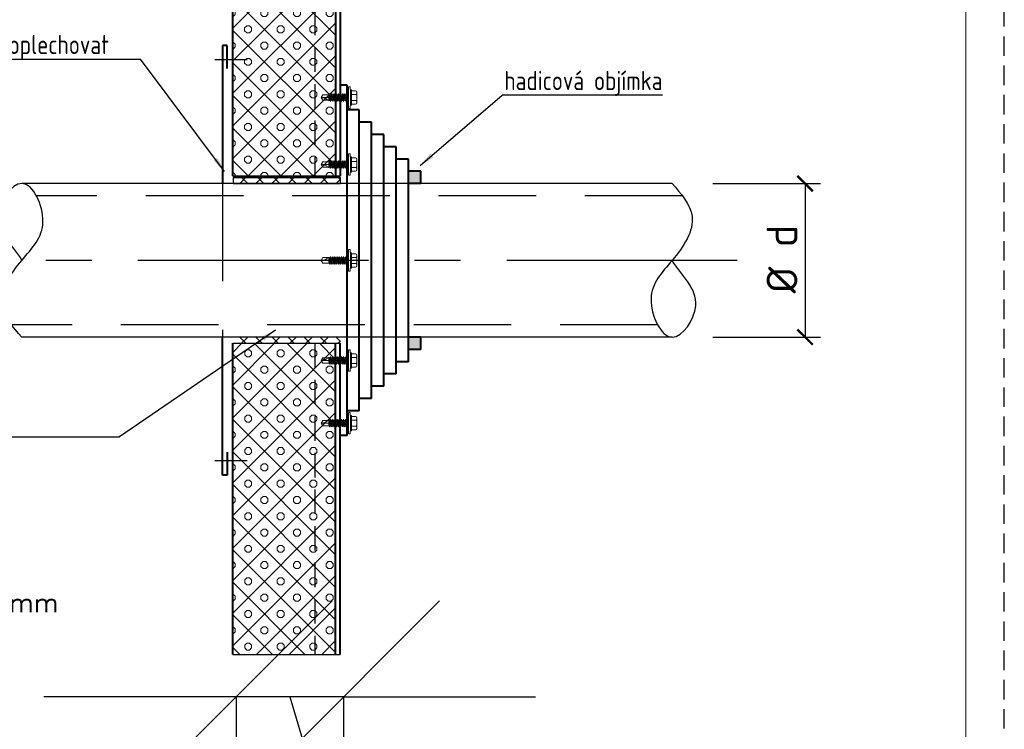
# Model space of a CAD drawing. Header units: millimetres. Extents: x -385852 to 238709, y -99680 to 201840.
# Tile 108 of 176: x 9479 to 10120, y -50658 to -50195. Entities that reach past the tile are written whole.
import ezdxf

# ---------------------------------------------------------------- set-up
doc = ezdxf.new("R2010")
doc.units = ezdxf.units.MM
for name, pattern in [('4', [48, 30, -6, 6, -6]), ('DASHDOT', [25.4, 12.7, -6.35, 0, -6.35]), ('DASHED', [19.05, 12.7, -6.35]), ('HIDDEN2', [4.7625, 3.175, -1.5875])]:
    doc.linetypes.add(name, pattern=pattern)
doc.layers.get('0').update_dxf_attribs({"color": 4})
doc.layers.get('Defpoints').update_dxf_attribs({"color": 8})
doc.layers.add('_____detaily', color=1, linetype='Continuous')
for name, color, linetype, lineweight in [('KING_DET_dimension', 3, 'Continuous', 25), ('KING_DET_drawing frame', 7, 'Continuous', 20), ('KING_DET_fastening', 7, 'Continuous', 25), ('KING_DET_flashing', 40, 'Continuous', 40), ('KING_DET_hatch', 1, 'Continuous', 18), ('KING_DET_panel-sheet', 5, 'Continuous', 40), ('KING_DET_remainder', 253, 'Continuous', 30), ('KING_DET_sealing', 9, 'Continuous', 25), ('KING_DET_text-note', 7, 'Continuous', 25)]:
    doc.layers.add(name, color=color, linetype=linetype, lineweight=lineweight)
doc.layers.add('KING_DET_print frame', color=1, linetype='DASHED', lineweight=30, plot=False)
doc.layers.add('noprint', color=81, linetype='Continuous', plot=False)
doc.styles.get("Standard").update_dxf_attribs({"font": 'isocpeur.ttf', "height": 20})
doc.dimstyles.new('Cadkon', dxfattribs={"dimscale": 50, "dimtxt": 2.5, "dimasz": 2.5, "dimexe": 1.768, "dimexo": 5, "dimgap": 1, "dimtad": 1, "dimdec": 4, "dimrnd": 1, "dimdsep": 46, "dimtxsty": 'Standard', "dimblk1": 'OBLIQUE', "dimblk2": 'OBLIQUE', "dimsah": 1, "dimcen": 0.09, "dimadec": 0, "dimazin": 0, "dimtfac": 1, "dimtdec": 4, "dimtmove": 1, "dimatfit": 0, "dimfxl": 0, "dimtolj": 1, "dimtzin": 0, "dimarcsym": 0})
doc.dimstyles.new('detaily_10', dxfattribs={"dimtxt": 20, "dimasz": 10, "dimexe": 10, "dimexo": 10, "dimgap": 5, "dimtad": 1, "dimdec": 0, "dimtxsty": 'Standard', "dimblk": 'ARCHTICK', "dimcen": 3, "dimazin": 0, "dimtfac": 1, "dimtdec": 0, "dimtmove": 0, "dimatfit": 0, "dimfxl": 0, "dimarcsym": 0})
doc.dimstyles.get("Standard").update_dxf_attribs({"dimtxt": 0.18, "dimasz": 0.18, "dimexe": 0.18, "dimexo": 0.0625, "dimgap": 0.09, "dimtad": 0, "dimtih": 1, "dimtoh": 1, "dimdec": 4, "dimzin": 0, "dimdsep": 46, "dimtxsty": 'Standard', "dimcen": 0.09, "dimadec": 0, "dimazin": 0, "dimtfac": 1, "dimtdec": 4, "dimtofl": 0, "dimtmove": 0, "dimatfit": 3, "dimfxl": 0, "dimtolj": 1, "dimtzin": 0, "dimarcsym": 0})
doc.dimstyles.new('STANDARD$7', dxfattribs={"dimtxt": 2.5, "dimasz": 2.5, "dimexe": 1.8, "dimexo": 5, "dimgap": 0.6, "dimtad": 1, "dimdec": 4, "dimrnd": 1, "dimdsep": 46, "dimtxsty": 'Standard', "dimcen": 2.5, "dimclrd": 3, "dimclre": 3, "dimclrt": 7, "dimadec": 0, "dimazin": 0, "dimtfac": 1, "dimtdec": 4, "dimtix": 1, "dimtmove": 2, "dimatfit": 3, "dimfxl": 0, "dimtolj": 1, "dimtzin": 0, "dimarcsym": 0})

# ---------------------------------------------------------------- blocks, each defined once
blk = doc.blocks.new('TF4-VERT')
at = {"layer": 'KING_DET_hatch'}
h = blk.add_hatch(dxfattribs=at)
h.set_pattern_fill('PLASTY_LEHCENE', color=256, scale=3.75, style=0)
h.set_pattern_definition([(45, (-19823.284, 2517.637), (-10.606602, 10.606602), []), (0, (-19806.383, 2522.605), (10.6066017, 10.6066017), [1.875, -19.338203]), (45, (-19804.508, 2522.605), (-10.606602, 10.606602), [1.875, -13.125]), (90, (-19803.182, 2523.931), (-10.6066017, 10.6066017), [1.875, -19.338203]), (135, (-19803.182, 2525.806), (-10.606602, -10.606602), [1.875, -13.125]), (0, (-19806.383, 2527.132), (10.6066017, 10.6066017), [1.875, -19.338203]), (45, (-19807.709, 2525.806), (-10.606602, 10.606602), [1.875, -13.125]), (90, (-19807.709, 2523.931), (-10.6066017, 10.6066017), [1.875, -19.338203]), (135, (-19806.383, 2522.605), (-10.606602, -10.606602), [1.875, -13.125]), (135, (-19808.82, 2517.637), (-10.606602, -10.606602), [])])
h.paths.add_polyline_path([(-70, -202.65), (-3, -202.65), (-3, 0), (-70, 0)])
at = {"layer": 'KING_DET_panel-sheet'}
for p, q in [((-70, -202.65), (-70, 0)), ((-3, -202.65), (-3, 0)), ((0, -202.65), (0, 0))]:
    blk.add_line(p, q, dxfattribs=at)
at = {"layer": 'KING_DET_remainder'}
blk.add_line((-70, 0), (0, 0), dxfattribs=at)
at = {"layer": 'noprint'}
blk.add_line((-70, -202.65), (0, -202.65), dxfattribs=at)
blk = doc.blocks.new('_OBLIQUE')
at = {"color": 0, "linetype": 'ByBlock'}
blk.add_line((-0.5, -0.5), (0.5, 0.5), dxfattribs=at)
blk = doc.blocks.new('*D143')
at = {"layer": 'Defpoints', "color": 0, "transparency": 16777216}
for p in [(9619.99, -50614.04), (9689.99, -50614.04), (9619.99, -50636.41)]:
    blk.add_point(p, dxfattribs=at)
at = {"layer": 'KING_DET_dimension', "color": 0, "lineweight": -2, "transparency": 16777216}
for p, q in [((9619.99, -50636.41), (9494.99, -50636.41)), ((9619.99, -50636.41), (9619.99, -50724.81)), ((9689.99, -50636.41), (9619.99, -50636.41)), ((9689.99, -50636.41), (9619.99, -50636.41)), ((9654.99, -50636.41), (9760.26, -50987.31)), ((9689.99, -50636.41), (9689.99, -50724.81)), ((9689.99, -50636.41), (9814.99, -50636.41)), ((9760.26, -50987.31), (9916.51, -50987.31))]:
    blk.add_line(p, q, dxfattribs=at)
at = {"layer": 'KING_DET_dimension', "color": 0, "lineweight": -2, "transparency": 16777216, "xscale": 125, "yscale": 125, "zscale": 125}
blk.add_blockref('_OBLIQUE', (9619.99, -50636.41), dxfattribs=at)
at = {"layer": 'KING_DET_dimension', "color": 0, "lineweight": -2, "transparency": 16777216, "xscale": 125, "yscale": 125, "zscale": 125, "rotation": 180}
blk.add_blockref('_OBLIQUE', (9689.99, -50636.41), dxfattribs=at)
at = {"layer": 'KING_DET_dimension', "color": 0, "transparency": 16777216, "insert": (9838.39, -50874.81), "char_height": 125, "attachment_point": 5}
blk.add_mtext('\\A1;D', dxfattribs=at)
blk = doc.blocks.new('_ArchTick')
at = {"color": 0, "linetype": 'ByBlock', "const_width": 0.15}
blk.add_lwpolyline([(-0.5, -0.5), (0.5, 0.5)], dxfattribs=at)
blk = doc.blocks.new('*D144')
at = {"layer": 'Defpoints', "color": 0, "lineweight": 5, "transparency": 16777216}
for p in [(9903.87, -50302.05), (9903.95, -50402.05), (9990.34, -50402.05)]:
    blk.add_point(p, dxfattribs=at)
at = {"layer": 'KING_DET_dimension', "color": 0, "lineweight": -2, "transparency": 16777216}
for p, q in [((9930.34, -50302.05), (10000.34, -50302.05)), ((9990.34, -50302.05), (9990.34, -50402.05)), ((9930.34, -50402.05), (10000.34, -50402.05))]:
    blk.add_line(p, q, dxfattribs=at)
at = {"layer": 'KING_DET_dimension', "color": 0, "lineweight": -2, "transparency": 16777216, "xscale": 10, "yscale": 10, "zscale": 10}
for p, rotation in [((9990.34, -50302.05), 90), ((9990.34, -50402.05), 270)]:
    blk.add_blockref('_ArchTick', p, dxfattribs=dict(at, rotation=rotation))
at = {"layer": 'KING_DET_dimension', "color": 0, "transparency": 16777216, "insert": (9975.33, -50351.15), "char_height": 20, "attachment_point": 5, "rotation": 90}
blk.add_mtext('%%C d', dxfattribs=at)
blk = doc.blocks.new('P03_JT-14')
at = {"layer": '_____detaily', "lineweight": 0}
blk.add_hatch(color=9, dxfattribs=at).paths.add_polyline_path([(-6.5, 1), (6.5, 1), (6.5, 0), (-6.5, 0)])
for p, q in [((-7, 2), (-3.29, 2.36)), ((-7, 1), (-7, 2)), ((-7, 1), (-7, 2)), ((-7, 1), (7, 1)), ((-6.5, 0), (-6.5, 1)), ((-4.96, 2.36), (-4.96, 2.86)), ((5.04, 2.86), (-4.96, 2.86)), ((5.04, 2.36), (-4.96, 2.36)), ((-4.29, 3.15), (-4.29, 5.51)), ((4.37, 2.36), (-4.29, 2.36)), ((3.59, 6.3), (-3.5, 6.3)), ((-1.93, 3.15), (-1.93, 5.51)), ((2.01, 3.23), (2.01, 5.51)), ((2.01, 3.15), (2.01, 5.51)), ((3.37, 2.36), (7, 2)), ((4.37, 3.15), (4.37, 5.51)), ((5.04, 2.36), (5.04, 2.86)), ((7, 1), (7, 2)), ((7, 1), (7, 2)), ((-2.46, -0.84), (2.27, 0)), ((-2.46, -0.84), (-1.76, -0.43)), ((-2.46, -0.84), (-1.76, -1.24)), ((-2.46, -2.24), (2.46, -1.38)), ((-2.46, -2.24), (-1.76, -1.84)), ((-2.46, -2.24), (-1.76, -2.65)), ((-2.46, -3.65), (2.46, -2.78)), ((-2.46, -3.65), (-1.76, -3.25)), ((-2.46, -3.65), (-1.76, -4.06)), ((-2.46, -5.06), (2.46, -4.19)), ((-2.46, -5.06), (-1.76, -4.65)), ((-2.46, -5.06), (-1.76, -5.47)), ((-2.46, -6.47), (2.46, -5.6)), ((-2.46, -6.47), (-1.76, -6.06)), ((-1.76, -0.43), (-1.76, 0)), ((-1.76, -0.43), (-0.03, 0)), ((-1.76, -1.24), (1.76, -0.37)), ((-1.76, -1.84), (1.76, -0.97)), ((-1.76, -1.84), (-1.76, -1.22)), ((-1.76, -2.65), (1.76, -1.78)), ((-1.76, -3.25), (1.76, -2.38)), ((-1.76, -3.25), (-1.76, -2.63)), ((-1.76, -4.06), (1.76, -3.19)), ((-1.76, -4.65), (1.76, -3.79)), ((-1.76, -4.65), (-1.76, -4.04)), ((-1.76, -5.47), (1.76, -4.6)), ((-1.76, -6.06), (1.76, -5.19)), ((-1.76, -6.06), (-1.76, -5.45)), ((-1.76, -6.87), (1.76, -6.01)), ((1.76, -0.37), (2.4, 0)), ((1.76, -0.97), (1.76, -0.37)), ((1.76, -0.97), (2.46, -1.38)), ((1.76, -1.78), (2.46, -1.38)), ((1.76, -2.38), (1.76, -1.78)), ((1.76, -2.38), (2.46, -2.78)), ((1.76, -3.19), (2.46, -2.78)), ((1.76, -3.79), (1.76, -3.19)), ((1.76, -3.79), (2.46, -4.19)), ((1.76, -4.6), (2.46, -4.19)), ((1.76, -5.19), (1.76, -4.6)), ((1.76, -5.19), (2.46, -5.6)), ((1.76, -6.01), (2.46, -5.6)), ((1.76, -6.6), (1.76, -5.98)), ((-2.46, -6.47), (-1.76, -6.87)), ((-2.46, -7.88), (2.46, -7.01)), ((-2.46, -7.88), (-1.76, -7.47)), ((-2.46, -7.88), (-1.76, -8.28)), ((-2.46, -9.28), (2.46, -8.42)), ((-2.46, -9.28), (-1.76, -8.88)), ((-2.46, -9.28), (-1.76, -9.69)), ((-2.46, -10.69), (2.46, -9.82)), ((-2.46, -10.69), (-1.76, -10.29)), ((-2.46, -10.69), (-1.76, -11.1)), ((-2.11, -11.89), (0.74, -11.89)), ((-2.1, -11.89), (-1.76, -11.69)), ((-1.78, -15.66), (-1.78, -11.89)), ((-1.76, -7.47), (1.76, -6.6)), ((-1.76, -7.47), (-1.76, -6.85)), ((-1.76, -8.28), (1.76, -7.41)), ((-1.76, -8.88), (1.76, -8.01)), ((-1.76, -8.88), (-1.76, -8.26)), ((-1.76, -9.69), (1.76, -8.82)), ((-1.76, -10.29), (1.76, -9.42)), ((-1.76, -10.29), (-1.76, -9.67)), ((-1.76, -11.1), (1.76, -10.23)), ((-1.76, -11.69), (1.76, -10.83)), ((-1.76, -11.69), (-1.76, -11.08)), ((-1.27, -11.89), (2.46, -11.23)), ((0.74, -11.89), (1.76, -11.64)), ((1.74, -15.66), (1.74, -11.64)), ((1.76, -6.6), (2.46, -7.01)), ((1.76, -7.41), (2.46, -7.01)), ((1.76, -8.01), (1.76, -7.39)), ((1.76, -8.01), (2.46, -8.42)), ((1.76, -8.82), (2.46, -8.42)), ((1.76, -9.42), (1.76, -8.82)), ((1.76, -9.42), (2.46, -9.82)), ((1.76, -10.23), (2.46, -9.82)), ((1.76, -10.83), (1.76, -10.23)), ((1.76, -10.83), (2.46, -11.23)), ((1.76, -11.64), (2.46, -11.23)), ((-0.02, -16.89), (-1.78, -15.66)), ((1.74, -15.66), (-0.02, -16.89))]:
    blk.add_line(p, q, dxfattribs=at)
at = {"layer": '_____detaily', "linetype": 'DASHDOT', "lineweight": 0}
blk.add_line((-0.02, -16.89), (-0.03, 6.3), dxfattribs=at)
at = {"layer": '_____detaily', "lineweight": 0}
blk.add_lwpolyline([(-6.5, 1), (6.5, 1), (6.5, 0), (-6.5, 0)], close=True, dxfattribs=at)
for centre, start, end in [((-3.5, 5.51), 90.00332, 180.00332), ((-2.71, 5.51), 0.00332, 90.00332), ((-1.14, 5.51), 90.00332, 180.00332), ((1.22, 5.51), 0.00332, 90.00332), ((2.8, 5.51), 90.00332, 180.00332), ((3.59, 5.51), 0.00332, 90.00332)]:
    blk.add_arc(centre, 0.787, start, end, dxfattribs=at)
at = {"layer": '_____detaily', "lineweight": 0, "extrusion": (0, 0, -1)}
for centre, start_param, end_param in [((-5.08, 3.15), 0.936145, 1.313741), ((-2.72, 3.15), 0.936145, 1.313741), ((-1.13, 3.15), 3.700141, 4.077737), ((1.22, 3.15), 0.936145, 1.313741), ((2.8, 3.15), 3.700141, 4.077737), ((5.16, 3.15), 3.700141, 4.077737)]:
    blk.add_ellipse(centre, major_axis=(0.47, 0.638), ratio=1, start_param=start_param, end_param=end_param, dxfattribs=at)
at = {"layer": '_____detaily', "lineweight": 0}
blk.add_open_spline([(-0.02, -16.89), (-0.08, -16.12), (-0.17, -14.76), (-0.9, -13.22), (-1.58, -12.71), (-1.78, -12.56)], degree=3, knots=[0, 0, 0, 0, 2.306624, 4.08853, 4.845954, 4.845954, 4.845954, 4.845954], dxfattribs=at)

msp = doc.modelspace()

# ---------------------------------------------------------------- hatches: boundary and pattern name
at = {"layer": 'KING_DET_hatch'}
h = msp.add_hatch(dxfattribs=at)
h.set_pattern_fill('PLASTY', color=256, scale=3.7, style=0)
h.set_pattern_definition([(45, (-458.147, -73202.516), (-5.2325902, 5.2325902), []), (135, (-458.147, -73202.516), (-5.2325902, -5.2325902), [])])
h.paths.add_polyline_path([(9688.06407, -50298.04817), (9618.15486, -50298.04817), (9618.15486, -50302.04817), (9688.06407, -50302.04817)])
h = msp.add_hatch(dxfattribs=at)
h.set_pattern_fill('PLASTY', color=256, scale=3.7, style=0)
h.set_pattern_definition([(315, (-458.147, -27501.58), (-5.2325902, -5.2325902), []), (225, (-458.147, -27501.58), (-5.2325902, 5.2325902), [])])
h.paths.add_polyline_path([(9688.06407, -50406.04817), (9618.15486, -50406.04817), (9618.15486, -50402.04817), (9688.06407, -50402.04817)])
at = {"layer": 'KING_DET_sealing'}
for points in [[(9740.24262, -50294.04817), (9732.24262, -50294.04817), (9732.24262, -50302.04817), (9740.24262, -50302.04817)], [(9740.24262, -50402.04817), (9732.24262, -50402.04817), (9732.24262, -50410.04817), (9740.24262, -50410.04817)]]:
    msp.add_hatch(color=256, dxfattribs=at).paths.add_polyline_path(points)

# ---------------------------------------------------------------- linework, layer by layer
at = {"layer": 'KING_DET_dimension'}
for p, q in [((9398.33176, -50220.94462), (9557.8626, -50220.94462)), ((9897.6134, -50244.39059), (9793.22565, -50244.39059)), ((9338.88001, -50466.94298), (9544.16371, -50466.94298))]:
    msp.add_line(p, q, dxfattribs=at)
at = {"layer": 'KING_DET_drawing frame', "color": 7}
msp.add_lwpolyline([(9195.00001, -49940), (10095.00001, -49940), (10095.00001, -51375), (9195.00001, -51375)], close=True, dxfattribs=at)
at = {"layer": 'KING_DET_fastening'}
for p, q in [((9627.23089, -50221.43446), (9606.23089, -50221.43446)), ((9627.23089, -50482.66188), (9606.23089, -50482.66188))]:
    msp.add_line(p, q, dxfattribs=at)
at = {"layer": 'KING_DET_flashing', "linetype": 'Continuous'}
for p, q in [((9611.24262, -50212.06656), (9611.24262, -50302.04817)), ((9614.24262, -50212.06656), (9611.24262, -50212.06656)), ((9614.24262, -50227.06656), (9614.24262, -50212.06656)), ((9692.24262, -50238.04817), (9687.77832, -50238.04817)), ((9692.24262, -50466.04817), (9692.24262, -50238.04817)), ((9700.24262, -50254.04817), (9692.24262, -50254.04817)), ((9700.24262, -50450.04817), (9700.24262, -50254.04817)), ((9708.24262, -50262.04817), (9700.24262, -50262.04817)), ((9708.24262, -50442.04817), (9708.24262, -50262.04817)), ((9716.24262, -50270.04817), (9708.24262, -50270.04817)), ((9716.24262, -50434.04817), (9716.24262, -50270.04817)), ((9724.24262, -50278.04817), (9716.24262, -50278.04817)), ((9724.24262, -50426.04817), (9724.24262, -50278.04817)), ((9732.24262, -50286.04817), (9724.24262, -50286.04817)), ((9732.24262, -50418.04817), (9732.24262, -50286.04817)), ((9740.24262, -50294.04817), (9732.24262, -50294.04817)), ((9740.24262, -50302.04817), (9740.24262, -50294.04817)), ((9740.24262, -50302.04817), (9732.24262, -50302.04817)), ((9611.24262, -50492.02977), (9611.24262, -50402.04817)), ((9740.24262, -50402.04817), (9732.24262, -50402.04817)), ((9740.24262, -50410.04817), (9740.24262, -50402.04817)), ((9740.24262, -50410.04817), (9732.24262, -50410.04817)), ((9732.24262, -50418.04817), (9724.24262, -50418.04817)), ((9724.24262, -50426.04817), (9716.24262, -50426.04817)), ((9716.24262, -50434.04817), (9708.24262, -50434.04817)), ((9708.24262, -50442.04817), (9700.24262, -50442.04817)), ((9700.24262, -50450.04817), (9692.24262, -50450.04817)), ((9692.24262, -50466.04817), (9687.82118, -50466.04817)), ((9614.24262, -50477.02977), (9614.24262, -50492.02977)), ((9614.24262, -50492.02977), (9611.24262, -50492.02977))]:
    msp.add_line(p, q, dxfattribs=at)
at = {"layer": 'KING_DET_panel-sheet', "linetype": 'Continuous'}
msp.add_line((9688.06407, -50298.04817), (9618.24262, -50298.04817), dxfattribs=at)
at = {"layer": 'KING_DET_print frame', "color": 1}
msp.add_lwpolyline([(10120.00001, -51400), (10120.00001, -49915), (9070.00001, -49915), (9070.00001, -51400)], close=True, dxfattribs=at)
at = {"layer": 'KING_DET_remainder', "linetype": 'HIDDEN2', "ltscale": 5}
for p, q in [((9671.38495, -50094.35873), (9671.38495, -50297.01022)), ((9671.38495, -50406.07499), (9671.38495, -50608.72648))]:
    msp.add_line(p, q, dxfattribs=at)
at = {"layer": 'KING_DET_remainder'}
for p, q in [((9692.24262, -50302.04817), (9480.59278, -50302.04817)), ((9903.86576, -50302.04817), (9740.24262, -50302.04817)), ((9692.24262, -50402.04817), (9480.59278, -50402.04817)), ((9903.86576, -50402.04817), (9740.24262, -50402.04817))]:
    msp.add_line(p, q, dxfattribs=at)
at = {"layer": 'KING_DET_remainder', "linetype": 'DASHED', "ltscale": 5}
for p, q in [((9611.24262, -50302.04817), (9611.24262, -50402.04817)), ((9740.24262, -50302.04817), (9692.24262, -50302.04817)), ((9910.51531, -50310.04817), (9490.09592, -50310.04817)), ((9894.36262, -50394.04817), (9473.94323, -50394.04817)), ((9740.24262, -50402.04817), (9692.24262, -50402.04817))]:
    msp.add_line(p, q, dxfattribs=at)
at = {"layer": 'KING_DET_remainder', "linetype": '4', "ltscale": 5}
msp.add_line((9946.19306, -50352.04817), (9480.59278, -50352.04817), dxfattribs=at)
at = {"layer": 'KING_DET_remainder'}
for points, start_tangent, end_tangent in [([(9480.59278, -50402.04817), (9467.69765, -50380.88867), (9480.59278, -50352.04817), (9494.34378, -50326.7775), (9480.59278, -50302.04817), (9465.27522, -50322.33552), (9480.59278, -50352.04817)], (-0.663374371, 0.748287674), (0.502206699, -0.864747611)), ([(9903.86576, -50302.04817), (9916.76089, -50323.20766), (9903.86576, -50352.04817), (9890.11476, -50377.31883), (9903.86576, -50402.04817), (9919.18332, -50381.76081), (9903.86576, -50352.04817)], (0.663374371, -0.748287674), (-0.502206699, 0.864747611))]:
    msp.add_spline(points, degree=3, dxfattribs=dict(at, start_tangent=start_tangent, end_tangent=end_tangent))
at = {"layer": 'noprint'}
msp.add_lwpolyline([(9688.06407, -50298.04817), (9618.15486, -50298.04817), (9618.15486, -50302.04817), (9688.06407, -50302.04817)], close=True, dxfattribs=at)

# ---------------------------------------------------------------- block references
at = {"layer": 'KING_DET_remainder', "xscale": -1}
for name, p, rotation in [('TF4-VERT', (9687.77832, -50297.01022), 180), ('P03_JT-14', (9692.24262, -50246.04817), 270), ('P03_JT-14', (9692.24262, -50289.63295), 270)]:
    msp.add_blockref(name, p, dxfattribs=dict(at, rotation=rotation))
at = {"layer": 'KING_DET_remainder', "rotation": 270}
for p in [(9692.24262, -50352.07378), (9692.24262, -50417.2307), (9692.24262, -50458.04817)]:
    msp.add_blockref('P03_JT-14', p, dxfattribs=at)
at = {"layer": 'KING_DET_remainder'}
msp.add_blockref('TF4-VERT', (9687.82118, -50406.07499), dxfattribs=at)

# ---------------------------------------------------------------- texts
at = {"layer": 'KING_DET_text-note', "width": 0.8}
for s, p in [('klempířsky oplechovat', (9400.43225, -50217.73188)), ('hadicová objímka', (9794.56053, -50241.17786))]:
    msp.add_text(s, height=12.5, dxfattribs=at).set_placement(p)
at = {"layer": 'KING_DET_text-note', "color": 7, "insert": (9504.37474, -50568.71473), "char_height": 12.5, "width": 171.5, "attachment_point": 3}
msp.add_mtext('{\\Fsimplex.shx|c238;at 150 mm}', dxfattribs=at)

# ---------------------------------------------------------------- dimensions: what is measured, and where the dimension line sits
at = {"layer": 'KING_DET_dimension'}
dim = msp.add_linear_dim(base=(9990.33925, -50402.0487), p1=(9903.86576, -50302.04817), p2=(9903.95199, -50402.0487), angle=270, text='%%C d', dimstyle='detaily_10', dxfattribs=at)
dim.commit()
dim.dimension.update_dxf_attribs({"geometry": '*D144', "text_midpoint": (9990.33925, -50351.1544), "dimtype": 160})
dim = msp.add_linear_dim(base=(9619.99067, -50636.40716), p1=(9689.99067, -50614.0431), p2=(9619.99067, -50614.0431), text='D', dimstyle='Cadkon', dxfattribs=at)
dim.commit()
dim.dimension.update_dxf_attribs({"geometry": '*D143', "text_midpoint": (9810.26067, -50874.80716)})

# ---------------------------------------------------------------- leaders
for points, dimstyle, override in [([(9612.51713, -50294.14302), (9557.8626, -50220.94462)], 'STANDARD$7', {"dimtxt": 0.18, "dimasz": 10, "dimexe": 0.18, "dimexo": 0.0625, "dimgap": 0.09, "dimtad": 0, "dimtih": 1, "dimtoh": 1, "dimrnd": 0, "dimzin": 0, "dimcen": 0.09, "dimclrd": 0, "dimclre": 0, "dimclrt": 0, "dimtix": 0, "dimtofl": 0, "dimtmove": 0}), ([(9739.89114, -50290.32257), (9793.22565, -50244.39059)], 'Standard', {"dimasz": 10}), ([(9645.74084, -50397.43072), (9544.16371, -50466.94298)], 'STANDARD$7', {"dimtxt": 0.18, "dimasz": 10, "dimexe": 0.18, "dimexo": 0.0625, "dimgap": 0.09, "dimtad": 0, "dimtih": 1, "dimtoh": 1, "dimrnd": 0, "dimzin": 0, "dimcen": 0.09, "dimclrd": 0, "dimclre": 0, "dimclrt": 0, "dimtix": 0, "dimtofl": 0, "dimtmove": 0})]:
    msp.add_leader(points, dimstyle=dimstyle, override=override, dxfattribs=at)

doc.saveas('drawing.dxf')
